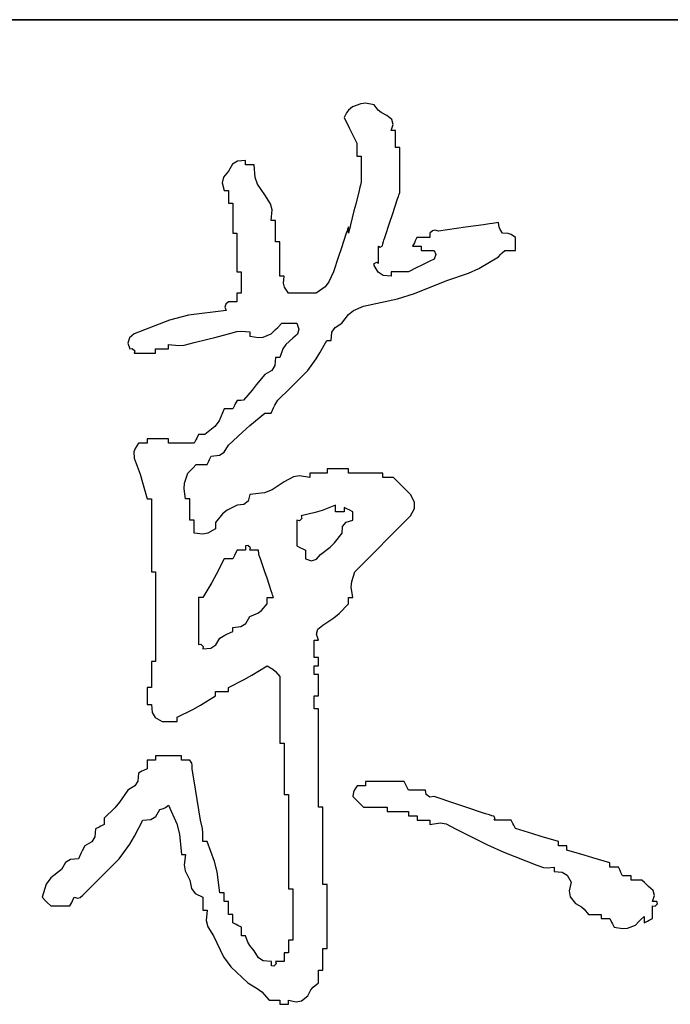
# Model space of a CAD drawing. Header units: millimetres. Extents: x 500457 to 783861, y -293374 to -162131.
# Tile 52 of 116: x 654174 to 654753, y -241667 to -240791. Entities that reach past the tile are written whole.
import ezdxf

# ---------------------------------------------------------------- set-up
doc = ezdxf.new("R2010")
doc.units = ezdxf.units.MM
doc.header["$LTSCALE"] = 1000
doc.layers.add('WALL', color=255, linetype='Continuous')
doc.layers.add('图框', color=4, linetype='Continuous', lineweight=35)

# ---------------------------------------------------------------- blocks, each defined once
blk = doc.blocks.new('dianziqianminggry')
for p, q in [((0.105865, 0.082257), (0.105653, 0.082088)), ((0.106262, 0.08241), (0.105865, 0.082257)), ((0.106504, 0.082435), (0.106262, 0.08241)), ((0.106924, 0.082363), (0.106504, 0.082435)), ((0.107128, 0.082103), (0.106924, 0.082363)), ((0.10556, 0.081972), (0.105441, 0.081728)), ((0.105653, 0.082088), (0.10556, 0.081972)), ((0.107266, 0.081988), (0.107128, 0.082103)), ((0.107559, 0.081834), (0.107266, 0.081988)), ((0.107794, 0.081634), (0.107559, 0.081834)), ((0.105441, 0.081728), (0.105696, 0.08122)), ((0.10777, 0.081093), (0.107865, 0.081386)), ((0.107865, 0.081386), (0.107794, 0.081634)), ((0.105696, 0.08122), (0.105823, 0.080965)), ((0.105823, 0.080965), (0.106077, 0.080457)), ((0.107855, 0.081093), (0.10777, 0.081093)), ((0.107898, 0.081093), (0.107855, 0.081093)), ((0.107982, 0.081093), (0.107898, 0.081093)), ((0.107982, 0.080754), (0.107982, 0.081093)), ((0.106077, 0.080457), (0.106077, 0.080203)), ((0.107982, 0.080584), (0.107982, 0.080754)), ((0.107982, 0.080246), (0.107982, 0.080584)), ((0.106077, 0.080203), (0.106077, 0.080076)), ((0.106077, 0.080076), (0.106077, 0.079822)), ((0.106077, 0.079822), (0.106161, 0.079822)), ((0.106161, 0.079822), (0.106204, 0.079822)), ((0.106204, 0.079822), (0.106288, 0.079822)), ((0.106288, 0.079822), (0.106288, 0.079314)), ((0.108067, 0.080246), (0.107982, 0.080246)), ((0.108109, 0.080246), (0.108067, 0.080246)), ((0.108194, 0.080246), (0.108109, 0.080246)), ((0.108194, 0.079356), (0.108194, 0.080246)), ((0.099931, 0.079423), (0.099725, 0.079081)), ((0.100174, 0.079574), (0.099931, 0.079423)), ((0.100572, 0.07961), (0.100174, 0.079574)), ((0.100572, 0.079526), (0.100572, 0.07961)), ((0.100572, 0.079483), (0.100572, 0.079526)), ((0.100572, 0.079399), (0.100572, 0.079483)), ((0.100741, 0.079399), (0.100572, 0.079399)), ((0.100826, 0.079399), (0.100741, 0.079399)), ((0.100995, 0.079399), (0.100826, 0.079399)), ((0.101041, 0.078771), (0.100995, 0.079399)), ((0.108194, 0.078912), (0.108194, 0.079356)), ((0.099725, 0.079081), (0.099478, 0.078778)), ((0.106288, 0.079314), (0.106288, 0.07906)), ((0.106288, 0.07906), (0.106288, 0.078552)), ((0.108194, 0.078022), (0.108194, 0.078912)), ((0.099478, 0.078778), (0.099418, 0.078507)), ((0.099418, 0.078507), (0.099513, 0.078128)), ((0.101162, 0.078431), (0.101041, 0.078771)), ((0.101524, 0.077917), (0.101162, 0.078431)), ((0.106246, 0.078382), (0.106225, 0.078298)), ((0.106288, 0.078552), (0.106246, 0.078382)), ((0.099513, 0.078128), (0.099598, 0.078128)), ((0.099598, 0.078128), (0.09964, 0.078128)), ((0.09964, 0.078128), (0.099725, 0.078128)), ((0.099725, 0.078128), (0.099725, 0.077874)), ((0.099725, 0.077874), (0.099725, 0.077747)), ((0.101804, 0.077474), (0.101524, 0.077917)), ((0.106183, 0.078128), (0.106013, 0.077451)), ((0.106225, 0.078298), (0.106183, 0.078128)), ((0.10813, 0.077832), (0.108152, 0.077895)), ((0.108152, 0.077895), (0.108194, 0.078022)), ((0.099725, 0.077747), (0.099725, 0.077493)), ((0.099725, 0.077493), (0.099809, 0.077493)), ((0.099809, 0.077493), (0.099852, 0.077493)), ((0.099852, 0.077493), (0.099936, 0.077493)), ((0.099936, 0.077493), (0.099936, 0.0769)), ((0.10188, 0.077169), (0.101804, 0.077474)), ((0.106013, 0.077451), (0.105928, 0.077112)), ((0.107834, 0.076943), (0.108088, 0.077705)), ((0.108088, 0.077705), (0.10813, 0.077832)), ((0.099936, 0.0769), (0.099936, 0.076604)), ((0.101842, 0.076646), (0.10188, 0.077169)), ((0.105928, 0.077112), (0.105759, 0.076434)), ((0.107707, 0.076562), (0.107834, 0.076943)), ((0.099936, 0.076604), (0.099936, 0.076011)), ((0.101927, 0.076646), (0.101842, 0.076646)), ((0.101969, 0.076646), (0.101927, 0.076646)), ((0.102054, 0.076646), (0.101969, 0.076646)), ((0.102054, 0.076223), (0.102054, 0.076646)), ((0.105759, 0.076434), (0.105717, 0.076265)), ((0.107453, 0.075799), (0.107707, 0.076562)), ((0.112323, 0.076434), (0.111433, 0.076307)), ((0.112619, 0.076477), (0.112323, 0.076434)), ((0.112767, 0.076498), (0.112619, 0.076477)), ((0.113064, 0.07654), (0.112767, 0.076498)), ((0.113103, 0.076316), (0.113064, 0.07654)), ((0.099936, 0.076011), (0.100021, 0.076011)), ((0.100021, 0.076011), (0.100064, 0.076011)), ((0.100064, 0.076011), (0.100148, 0.076011)), ((0.100148, 0.076011), (0.100148, 0.075249)), ((0.102054, 0.076011), (0.102054, 0.076223)), ((0.102054, 0.075588), (0.102054, 0.076011)), ((0.105547, 0.076011), (0.105293, 0.075249)), ((0.10559, 0.076138), (0.105547, 0.076011)), ((0.105611, 0.076202), (0.10559, 0.076138)), ((0.105653, 0.076329), (0.105611, 0.076202)), ((0.105653, 0.076202), (0.105653, 0.076329)), ((0.105653, 0.076138), (0.105653, 0.076202)), ((0.105696, 0.07618), (0.105653, 0.076011)), ((0.105653, 0.076011), (0.105653, 0.076138)), ((0.105717, 0.076265), (0.105696, 0.07618)), ((0.109807, 0.076126), (0.109676, 0.076011)), ((0.109676, 0.076011), (0.109676, 0.075926)), ((0.109676, 0.075926), (0.109676, 0.075884)), ((0.10993, 0.076157), (0.109807, 0.076126)), ((0.1101, 0.076117), (0.10993, 0.076157)), ((0.110989, 0.076244), (0.1101, 0.076117)), ((0.111433, 0.076307), (0.110989, 0.076244)), ((0.113149, 0.076201), (0.113103, 0.076316)), ((0.113275, 0.076011), (0.113149, 0.076201)), ((0.113543, 0.076003), (0.113275, 0.076011)), ((0.113691, 0.075953), (0.113543, 0.076003)), ((0.113911, 0.075799), (0.113691, 0.075953)), ((0.102138, 0.075588), (0.102054, 0.075588)), ((0.102181, 0.075588), (0.102138, 0.075588)), ((0.102266, 0.075588), (0.102181, 0.075588)), ((0.102266, 0.07491), (0.102266, 0.075588)), ((0.107337, 0.075388), (0.107347, 0.075482)), ((0.107347, 0.075482), (0.107389, 0.075609)), ((0.107389, 0.075609), (0.107411, 0.075672)), ((0.107411, 0.075672), (0.107453, 0.075799)), ((0.108914, 0.075545), (0.108829, 0.075376)), ((0.108956, 0.07563), (0.108914, 0.075545)), ((0.109041, 0.075799), (0.108956, 0.07563)), ((0.109295, 0.075799), (0.109041, 0.075799)), ((0.109422, 0.075799), (0.109295, 0.075799)), ((0.109676, 0.075799), (0.109422, 0.075799)), ((0.109676, 0.075884), (0.109676, 0.075799)), ((0.113911, 0.075545), (0.113911, 0.075799)), ((0.113911, 0.075418), (0.113911, 0.075545)), ((0.100148, 0.075249), (0.100148, 0.074868)), ((0.105293, 0.075249), (0.105166, 0.074868)), ((0.107135, 0.075037), (0.107135, 0.075376)), ((0.107135, 0.075376), (0.107217, 0.075327)), ((0.107135, 0.074868), (0.107135, 0.075037)), ((0.107217, 0.075327), (0.107337, 0.075388)), ((0.108829, 0.075376), (0.108999, 0.075376)), ((0.108999, 0.075376), (0.109083, 0.075376)), ((0.109083, 0.075376), (0.109253, 0.075376)), ((0.109253, 0.075376), (0.109253, 0.075291)), ((0.109253, 0.075291), (0.109253, 0.075249)), ((0.109253, 0.075249), (0.109253, 0.075164)), ((0.109253, 0.075164), (0.109507, 0.075164)), ((0.109507, 0.075164), (0.109634, 0.075164)), ((0.109634, 0.075164), (0.109888, 0.075164)), ((0.109976, 0.074954), (0.109885, 0.074727)), ((0.109888, 0.075164), (0.109976, 0.074954)), ((0.113064, 0.074846), (0.113191, 0.074974)), ((0.113191, 0.074974), (0.113254, 0.075037)), ((0.113254, 0.075037), (0.113381, 0.075164)), ((0.113381, 0.075164), (0.113593, 0.075164)), ((0.113593, 0.075164), (0.113699, 0.075164)), ((0.113699, 0.075164), (0.113911, 0.075164)), ((0.113911, 0.075164), (0.113911, 0.075418)), ((0.100148, 0.074868), (0.100148, 0.074105)), ((0.102266, 0.074571), (0.102266, 0.07491)), ((0.102266, 0.073894), (0.102266, 0.074571)), ((0.105166, 0.074868), (0.104912, 0.074105)), ((0.106924, 0.074423), (0.106934, 0.074517)), ((0.106934, 0.074517), (0.107054, 0.074577)), ((0.107054, 0.074577), (0.107135, 0.074529)), ((0.107135, 0.074529), (0.107135, 0.074868)), ((0.109676, 0.074635), (0.109253, 0.074423)), ((0.109885, 0.074727), (0.109676, 0.074635)), ((0.112102, 0.074277), (0.113064, 0.074846)), ((0.100148, 0.074105), (0.100233, 0.074105)), ((0.100233, 0.074105), (0.100275, 0.074105)), ((0.100275, 0.074105), (0.10036, 0.074105)), ((0.10036, 0.074105), (0.10036, 0.073682)), ((0.104912, 0.074105), (0.104691, 0.07361)), ((0.10713, 0.074081), (0.106924, 0.074423)), ((0.107373, 0.07393), (0.10713, 0.074081)), ((0.108109, 0.074105), (0.10777, 0.074105)), ((0.10777, 0.074105), (0.10777, 0.074021)), ((0.10777, 0.074021), (0.10777, 0.073978)), ((0.10777, 0.073978), (0.10777, 0.073894)), ((0.108279, 0.074105), (0.108109, 0.074105)), ((0.108617, 0.074105), (0.108279, 0.074105)), ((0.109041, 0.074317), (0.108617, 0.074105)), ((0.109253, 0.074423), (0.109041, 0.074317)), ((0.110523, 0.073682), (0.111582, 0.074039)), ((0.111582, 0.074039), (0.112102, 0.074277)), ((0.10036, 0.073682), (0.10036, 0.07347)), ((0.10235, 0.073894), (0.102266, 0.073894)), ((0.102393, 0.073894), (0.10235, 0.073894)), ((0.102477, 0.073894), (0.102393, 0.073894)), ((0.102452, 0.073545), (0.102477, 0.073894)), ((0.102503, 0.073342), (0.102452, 0.073545)), ((0.104691, 0.07361), (0.1045, 0.073371)), ((0.10777, 0.073894), (0.107373, 0.07393)), ((0.108924, 0.073026), (0.110523, 0.073682)), ((0.100233, 0.073047), (0.100148, 0.073047)), ((0.100148, 0.073047), (0.100148, 0.072877)), ((0.100275, 0.073047), (0.100233, 0.073047)), ((0.10036, 0.073047), (0.100275, 0.073047)), ((0.10036, 0.07347), (0.10036, 0.073047)), ((0.102689, 0.073047), (0.102503, 0.073342)), ((0.103239, 0.073047), (0.102689, 0.073047)), ((0.103515, 0.073047), (0.103239, 0.073047)), ((0.104065, 0.073047), (0.103515, 0.073047)), ((0.1045, 0.073371), (0.104065, 0.073047)), ((0.108085, 0.072768), (0.108924, 0.073026)), ((0.099725, 0.072623), (0.09959, 0.072512)), ((0.099894, 0.072623), (0.099725, 0.072623)), ((0.099979, 0.072623), (0.099894, 0.072623)), ((0.100148, 0.072623), (0.099979, 0.072623)), ((0.100148, 0.072877), (0.100148, 0.072793)), ((0.100148, 0.072793), (0.100148, 0.072623)), ((0.106394, 0.072412), (0.108085, 0.072768)), ((0.099619, 0.0722), (0.097755, 0.07196)), ((0.09959, 0.072512), (0.099552, 0.072361)), ((0.099552, 0.072361), (0.099619, 0.0722)), ((0.10566, 0.071999), (0.105899, 0.072191)), ((0.105899, 0.072191), (0.106394, 0.072412)), ((0.096817, 0.07172), (0.095067, 0.071035)), ((0.097755, 0.07196), (0.096817, 0.07172)), ((0.10216, 0.071353), (0.102371, 0.071565)), ((0.102371, 0.071565), (0.102668, 0.071565)), ((0.102668, 0.071565), (0.102816, 0.071565)), ((0.102816, 0.071565), (0.103112, 0.071565)), ((0.103112, 0.071565), (0.103207, 0.071271)), ((0.104994, 0.071358), (0.105336, 0.071565)), ((0.105336, 0.071565), (0.10566, 0.071999)), ((0.099725, 0.071035), (0.100134, 0.071153)), ((0.100134, 0.071153), (0.100359, 0.071175)), ((0.100359, 0.071175), (0.100783, 0.071141)), ((0.100783, 0.071141), (0.100783, 0.071057)), ((0.100783, 0.071057), (0.100783, 0.071014)), ((0.101842, 0.071035), (0.102054, 0.071247)), ((0.102054, 0.071247), (0.10216, 0.071353)), ((0.103207, 0.071271), (0.103136, 0.071023)), ((0.104806, 0.070718), (0.104842, 0.071116)), ((0.104842, 0.071116), (0.104994, 0.071358)), ((0.094832, 0.070836), (0.094761, 0.070588)), ((0.094761, 0.070588), (0.094855, 0.070294)), ((0.095067, 0.071035), (0.094832, 0.070836)), ((0.097537, 0.070487), (0.098031, 0.070612)), ((0.098031, 0.070612), (0.098708, 0.070781)), ((0.098708, 0.070781), (0.099047, 0.070866)), ((0.099047, 0.070866), (0.099725, 0.071035)), ((0.100783, 0.071014), (0.100783, 0.070929)), ((0.100783, 0.070929), (0.101203, 0.070858)), ((0.101203, 0.070858), (0.101445, 0.070882)), ((0.101445, 0.070882), (0.101842, 0.071035)), ((0.102901, 0.070824), (0.102563, 0.070515)), ((0.103136, 0.071023), (0.102901, 0.070824)), ((0.104249, 0.070104), (0.104595, 0.070718)), ((0.104595, 0.070718), (0.104679, 0.070718)), ((0.104679, 0.070718), (0.104722, 0.070718)), ((0.104722, 0.070718), (0.104806, 0.070718)), ((0.094855, 0.070294), (0.094972, 0.07032)), ((0.094972, 0.07032), (0.095092, 0.0702)), ((0.095092, 0.0702), (0.095067, 0.070083)), ((0.095067, 0.070083), (0.09549, 0.070083)), ((0.09549, 0.070083), (0.095702, 0.070083)), ((0.095702, 0.070083), (0.096125, 0.070083)), ((0.096125, 0.07021), (0.096125, 0.070294)), ((0.096125, 0.070294), (0.096379, 0.070294)), ((0.096125, 0.070167), (0.096125, 0.07021)), ((0.096125, 0.070083), (0.096125, 0.070167)), ((0.096379, 0.070294), (0.096506, 0.070294)), ((0.096506, 0.070294), (0.096761, 0.070294)), ((0.096761, 0.070421), (0.096761, 0.070506)), ((0.096761, 0.070506), (0.097269, 0.070464)), ((0.096761, 0.070379), (0.096761, 0.070421)), ((0.096761, 0.070294), (0.096761, 0.070379)), ((0.097269, 0.070464), (0.097537, 0.070487)), ((0.102421, 0.070302), (0.102266, 0.069871)), ((0.102563, 0.070515), (0.102421, 0.070302)), ((0.104057, 0.069805), (0.104249, 0.070104)), ((0.102054, 0.069871), (0.102018, 0.069473)), ((0.102138, 0.069871), (0.102054, 0.069871)), ((0.102181, 0.069871), (0.102138, 0.069871)), ((0.102266, 0.069871), (0.102181, 0.069871)), ((0.103642, 0.069236), (0.104057, 0.069805)), ((0.101866, 0.069231), (0.101524, 0.069024)), ((0.102018, 0.069473), (0.101866, 0.069231)), ((0.103049, 0.068643), (0.103642, 0.069236)), ((0.101524, 0.069024), (0.101101, 0.068516)), ((0.102752, 0.068346), (0.103049, 0.068643)), ((0.100889, 0.068262), (0.100466, 0.067754)), ((0.101101, 0.068516), (0.100889, 0.068262)), ((0.10216, 0.067754), (0.102752, 0.068346)), ((0.100148, 0.067754), (0.100064, 0.067584)), ((0.100275, 0.067754), (0.100148, 0.067754)), ((0.100339, 0.067754), (0.100275, 0.067754)), ((0.100466, 0.067754), (0.100339, 0.067754)), ((0.102018, 0.067507), (0.10216, 0.067754)), ((0.099513, 0.06733), (0.099265, 0.066745)), ((0.099682, 0.06733), (0.099513, 0.06733)), ((0.099767, 0.06733), (0.099682, 0.06733)), ((0.099936, 0.06733), (0.099767, 0.06733)), ((0.100021, 0.067499), (0.099936, 0.06733)), ((0.100064, 0.067584), (0.100021, 0.067499)), ((0.101842, 0.067118), (0.101954, 0.067379)), ((0.101954, 0.067379), (0.102018, 0.067507)), ((0.099265, 0.066745), (0.099052, 0.066462)), ((0.100785, 0.066506), (0.101524, 0.067118)), ((0.101524, 0.067118), (0.101651, 0.067118)), ((0.101651, 0.067118), (0.101715, 0.067118)), ((0.101715, 0.067118), (0.101842, 0.067118)), ((0.099052, 0.066462), (0.09856, 0.06606)), ((0.100424, 0.066188), (0.100785, 0.066506)), ((0.096125, 0.065848), (0.095702, 0.065848)), ((0.095702, 0.065848), (0.095702, 0.065763)), ((0.095702, 0.065763), (0.095702, 0.065721)), ((0.095702, 0.065721), (0.095702, 0.065636)), ((0.096337, 0.065848), (0.096125, 0.065848)), ((0.096761, 0.065848), (0.096337, 0.065848)), ((0.096761, 0.065763), (0.096761, 0.065848)), ((0.096761, 0.065721), (0.096761, 0.065763)), ((0.096761, 0.065636), (0.096761, 0.065721)), ((0.098116, 0.065806), (0.098031, 0.065636)), ((0.098158, 0.06589), (0.098116, 0.065806)), ((0.098243, 0.06606), (0.098158, 0.06589)), ((0.09837, 0.06606), (0.098243, 0.06606)), ((0.098433, 0.06606), (0.09837, 0.06606)), ((0.09856, 0.06606), (0.098433, 0.06606)), ((0.099725, 0.06553), (0.100424, 0.066188)), ((0.095107, 0.06538), (0.095056, 0.065203)), ((0.095278, 0.065636), (0.095107, 0.06538)), ((0.095448, 0.065636), (0.095278, 0.065636)), ((0.095533, 0.065636), (0.095448, 0.065636)), ((0.095702, 0.065636), (0.095533, 0.065636)), ((0.097269, 0.065636), (0.096761, 0.065636)), ((0.097523, 0.065636), (0.097269, 0.065636)), ((0.098031, 0.065636), (0.097523, 0.065636)), ((0.099518, 0.065188), (0.099725, 0.06553)), ((0.095056, 0.065203), (0.095067, 0.064895)), ((0.095067, 0.064895), (0.095357, 0.064103)), ((0.098666, 0.064578), (0.098751, 0.064747)), ((0.098751, 0.064747), (0.098793, 0.064832)), ((0.098793, 0.064832), (0.098878, 0.065001)), ((0.098878, 0.065001), (0.099276, 0.065037)), ((0.099276, 0.065037), (0.099518, 0.065188)), ((0.097713, 0.064154), (0.097883, 0.064324)), ((0.097883, 0.064324), (0.097967, 0.064408)), ((0.097967, 0.064408), (0.098137, 0.064578)), ((0.098137, 0.064578), (0.098349, 0.064578)), ((0.098349, 0.064578), (0.098454, 0.064578)), ((0.098454, 0.064578), (0.098666, 0.064578)), ((0.105018, 0.064366), (0.104595, 0.064366)), ((0.104595, 0.064366), (0.104595, 0.064281)), ((0.104595, 0.064281), (0.104595, 0.064239)), ((0.10523, 0.064366), (0.105018, 0.064366)), ((0.105653, 0.064366), (0.10523, 0.064366)), ((0.105653, 0.064281), (0.105653, 0.064366)), ((0.105653, 0.064239), (0.105653, 0.064281)), ((0.095357, 0.064103), (0.095484, 0.063699)), ((0.097558, 0.063668), (0.097713, 0.064154)), ((0.102936, 0.063965), (0.102477, 0.063731)), ((0.103238, 0.064016), (0.102936, 0.063965)), ((0.103748, 0.063942), (0.103238, 0.064016)), ((0.104086, 0.064154), (0.103748, 0.064154)), ((0.103748, 0.064154), (0.103748, 0.064069)), ((0.103748, 0.064069), (0.103748, 0.064027)), ((0.103748, 0.064027), (0.103748, 0.063942)), ((0.104256, 0.064154), (0.104086, 0.064154)), ((0.104595, 0.064154), (0.104256, 0.064154)), ((0.104595, 0.064239), (0.104595, 0.064154)), ((0.105653, 0.064154), (0.105653, 0.064239)), ((0.106331, 0.064154), (0.105653, 0.064154)), ((0.106669, 0.064154), (0.106331, 0.064154)), ((0.107347, 0.064154), (0.106669, 0.064154)), ((0.107347, 0.064069), (0.107347, 0.064154)), ((0.107347, 0.064027), (0.107347, 0.064069)), ((0.107347, 0.063942), (0.107347, 0.064027)), ((0.107559, 0.063942), (0.107347, 0.063942)), ((0.107665, 0.063942), (0.107559, 0.063942)), ((0.107876, 0.063942), (0.107665, 0.063942)), ((0.108215, 0.063604), (0.107876, 0.063942)), ((0.095484, 0.063699), (0.095702, 0.062884)), ((0.097535, 0.063388), (0.097558, 0.063668)), ((0.097607, 0.062884), (0.097535, 0.063388)), ((0.10188, 0.063322), (0.101502, 0.06318)), ((0.102477, 0.063731), (0.10188, 0.063322)), ((0.108385, 0.063434), (0.108215, 0.063604)), ((0.108723, 0.063095), (0.108385, 0.063434)), ((0.095702, 0.062884), (0.095787, 0.062884)), ((0.095787, 0.062884), (0.095829, 0.062884)), ((0.095829, 0.062884), (0.095914, 0.062884)), ((0.095914, 0.062884), (0.095914, 0.061444)), ((0.097692, 0.062884), (0.097607, 0.062884)), ((0.097734, 0.062884), (0.097692, 0.062884)), ((0.097819, 0.062884), (0.097734, 0.062884)), ((0.097819, 0.06246), (0.097819, 0.062884)), ((0.100783, 0.063095), (0.100692, 0.062778)), ((0.101502, 0.06318), (0.100783, 0.063095)), ((0.108917, 0.062719), (0.108723, 0.063095)), ((0.097819, 0.062249), (0.097819, 0.06246)), ((0.09966, 0.06233), (0.099428, 0.062143)), ((0.100148, 0.062566), (0.09966, 0.06233)), ((0.100477, 0.062599), (0.100148, 0.062566)), ((0.100692, 0.062778), (0.100477, 0.062599)), ((0.104354, 0.062316), (0.104013, 0.062209)), ((0.105018, 0.062566), (0.104354, 0.062316)), ((0.105018, 0.062439), (0.105018, 0.062566)), ((0.105018, 0.062376), (0.105018, 0.062439)), ((0.105018, 0.062249), (0.105018, 0.062376)), ((0.105611, 0.062376), (0.105441, 0.06246)), ((0.105441, 0.06246), (0.105441, 0.062376)), ((0.105441, 0.062376), (0.105441, 0.062333)), ((0.105441, 0.062333), (0.105441, 0.062249)), ((0.105696, 0.062333), (0.105611, 0.062376)), ((0.105865, 0.062249), (0.105696, 0.062333)), ((0.108723, 0.062037), (0.108917, 0.062414)), ((0.108917, 0.062414), (0.108917, 0.062719)), ((0.097819, 0.061825), (0.097819, 0.062249)), ((0.097904, 0.061825), (0.097819, 0.061825)), ((0.097946, 0.061825), (0.097904, 0.061825)), ((0.098031, 0.061825), (0.097946, 0.061825)), ((0.098031, 0.061571), (0.098031, 0.061825)), ((0.099428, 0.062143), (0.09909, 0.061719)), ((0.103229, 0.0618), (0.103112, 0.061825)), ((0.103112, 0.061825), (0.103112, 0.061317)), ((0.10335, 0.06192), (0.103229, 0.0618)), ((0.104013, 0.062209), (0.103324, 0.062037)), ((0.103324, 0.062037), (0.10335, 0.06192)), ((0.105187, 0.062249), (0.105018, 0.062249)), ((0.105272, 0.062249), (0.105187, 0.062249)), ((0.105441, 0.062249), (0.105272, 0.062249)), ((0.105547, 0.061734), (0.105865, 0.061825)), ((0.105865, 0.062079), (0.105865, 0.062249)), ((0.105865, 0.061994), (0.105865, 0.062079)), ((0.105865, 0.061825), (0.105865, 0.061994)), ((0.107622, 0.060936), (0.108723, 0.062037)), ((0.095914, 0.061444), (0.095914, 0.060724)), ((0.098031, 0.061444), (0.098031, 0.061571)), ((0.098031, 0.06119), (0.098031, 0.061444)), ((0.09909, 0.061402), (0.098713, 0.06119)), ((0.09909, 0.061719), (0.09909, 0.061592)), ((0.09909, 0.061592), (0.09909, 0.061529)), ((0.09909, 0.061529), (0.09909, 0.061402)), ((0.105336, 0.06119), (0.105368, 0.061519)), ((0.105368, 0.061519), (0.105547, 0.061734)), ((0.09846, 0.061139), (0.098031, 0.06119)), ((0.098713, 0.06119), (0.09846, 0.061139)), ((0.103112, 0.061317), (0.103112, 0.061063)), ((0.103112, 0.061063), (0.103112, 0.060555)), ((0.104972, 0.060714), (0.105336, 0.06119)), ((0.107072, 0.060385), (0.107622, 0.060936)), ((0.095914, 0.060724), (0.095914, 0.059284)), ((0.100689, 0.06058), (0.100572, 0.060555)), ((0.100572, 0.060555), (0.100572, 0.06047)), ((0.100572, 0.06047), (0.100572, 0.060428)), ((0.100572, 0.060428), (0.100572, 0.060343)), ((0.100809, 0.06046), (0.100689, 0.06058)), ((0.100783, 0.060343), (0.100809, 0.06046)), ((0.103112, 0.060555), (0.103282, 0.06047)), ((0.103282, 0.06047), (0.103367, 0.060428)), ((0.103367, 0.060428), (0.103536, 0.060343)), ((0.104277, 0.060131), (0.104753, 0.060495)), ((0.104753, 0.060495), (0.104972, 0.060714)), ((0.105971, 0.059284), (0.107072, 0.060385)), ((0.099513, 0.05992), (0.099123, 0.05914)), ((0.099682, 0.05992), (0.099513, 0.05992)), ((0.099767, 0.05992), (0.099682, 0.05992)), ((0.099936, 0.05992), (0.099767, 0.05992)), ((0.100021, 0.060089), (0.099936, 0.05992)), ((0.100064, 0.060174), (0.100021, 0.060089)), ((0.100148, 0.060343), (0.100064, 0.060174)), ((0.100318, 0.060343), (0.100148, 0.060343)), ((0.100402, 0.060343), (0.100318, 0.060343)), ((0.100572, 0.060343), (0.100402, 0.060343)), ((0.100953, 0.060343), (0.100783, 0.060343)), ((0.101037, 0.060343), (0.100953, 0.060343)), ((0.101207, 0.060343), (0.101037, 0.060343)), ((0.101218, 0.060169), (0.101207, 0.060343)), ((0.101241, 0.060079), (0.101218, 0.060169)), ((0.101313, 0.05992), (0.101241, 0.060079)), ((0.101524, 0.059284), (0.101313, 0.05992)), ((0.103536, 0.060343), (0.103536, 0.060174)), ((0.103536, 0.060174), (0.103536, 0.060089)), ((0.103536, 0.060089), (0.103536, 0.05992)), ((0.103536, 0.05992), (0.103829, 0.059825)), ((0.103829, 0.059825), (0.104077, 0.059896)), ((0.104077, 0.059896), (0.104277, 0.060131)), ((0.095914, 0.059284), (0.095998, 0.059284)), ((0.095998, 0.059284), (0.096041, 0.059284)), ((0.096041, 0.059284), (0.096125, 0.059284)), ((0.096125, 0.059284), (0.096125, 0.057506)), ((0.099123, 0.05914), (0.09891, 0.058757)), ((0.10163, 0.058967), (0.101524, 0.059284)), ((0.101842, 0.058332), (0.10163, 0.058967)), ((0.105816, 0.058799), (0.105971, 0.059284)), ((0.09891, 0.058757), (0.098454, 0.058014)), ((0.105792, 0.058519), (0.105816, 0.058799)), ((0.105865, 0.058014), (0.105792, 0.058519)), ((0.098327, 0.058014), (0.098243, 0.058014)), ((0.098243, 0.058014), (0.098243, 0.057082)), ((0.09837, 0.058014), (0.098327, 0.058014)), ((0.098454, 0.058014), (0.09837, 0.058014)), ((0.10163, 0.057887), (0.10163, 0.058014)), ((0.10163, 0.058014), (0.101757, 0.058014)), ((0.101757, 0.058014), (0.101821, 0.058014)), ((0.101821, 0.058014), (0.101948, 0.058014)), ((0.101884, 0.058205), (0.101842, 0.058332)), ((0.101906, 0.058141), (0.101884, 0.058205)), ((0.101948, 0.058014), (0.101906, 0.058141)), ((0.105653, 0.057887), (0.105653, 0.058014)), ((0.105653, 0.058014), (0.105738, 0.058014)), ((0.105738, 0.058014), (0.10578, 0.058014)), ((0.10578, 0.058014), (0.105865, 0.058014)), ((0.096125, 0.057506), (0.096125, 0.056617)), ((0.101362, 0.057369), (0.10163, 0.057696)), ((0.10163, 0.057823), (0.10163, 0.057887)), ((0.10163, 0.057696), (0.10163, 0.057823)), ((0.105191, 0.057223), (0.105653, 0.057696)), ((0.105653, 0.057823), (0.105653, 0.057887)), ((0.105653, 0.057696), (0.105653, 0.057823)), ((0.098243, 0.057082), (0.098243, 0.056617)), ((0.100577, 0.056719), (0.100783, 0.057061)), ((0.100783, 0.057061), (0.101173, 0.057227)), ((0.101173, 0.057227), (0.101362, 0.057369)), ((0.104383, 0.056638), (0.104932, 0.057007)), ((0.104932, 0.057007), (0.105191, 0.057223)), ((0.096125, 0.056617), (0.096125, 0.054838)), ((0.098243, 0.056617), (0.098243, 0.055685)), ((0.099936, 0.056532), (0.100334, 0.056568)), ((0.099936, 0.056447), (0.099936, 0.056532)), ((0.100334, 0.056568), (0.100577, 0.056719)), ((0.104148, 0.056438), (0.104383, 0.056638)), ((0.099095, 0.055661), (0.099301, 0.056003)), ((0.099301, 0.056003), (0.099547, 0.056144)), ((0.099547, 0.056144), (0.099675, 0.056208)), ((0.099675, 0.056208), (0.099936, 0.05632)), ((0.099936, 0.056405), (0.099936, 0.056447)), ((0.099936, 0.05632), (0.099936, 0.056405)), ((0.104077, 0.05619), (0.104148, 0.056438)), ((0.104171, 0.055897), (0.104077, 0.05619)), ((0.098243, 0.055685), (0.09836, 0.05571)), ((0.09836, 0.05571), (0.09848, 0.05559)), ((0.09848, 0.05559), (0.098454, 0.055473)), ((0.098454, 0.055473), (0.098852, 0.055509)), ((0.098852, 0.055509), (0.099095, 0.055661)), ((0.103959, 0.055558), (0.103959, 0.055897)), ((0.103959, 0.055897), (0.104044, 0.055897)), ((0.103959, 0.055389), (0.103959, 0.055558)), ((0.104044, 0.055897), (0.104086, 0.055897)), ((0.104086, 0.055897), (0.104171, 0.055897)), ((0.103959, 0.05505), (0.103959, 0.055389)), ((0.104044, 0.05505), (0.103959, 0.05505)), ((0.104086, 0.05505), (0.104044, 0.05505)), ((0.104171, 0.05505), (0.104086, 0.05505)), ((0.104171, 0.05488), (0.104171, 0.05505)), ((0.095998, 0.054838), (0.095914, 0.054838)), ((0.095914, 0.054838), (0.095914, 0.05433)), ((0.096041, 0.054838), (0.095998, 0.054838)), ((0.096125, 0.054838), (0.096041, 0.054838)), ((0.100887, 0.05417), (0.10163, 0.054626)), ((0.10163, 0.054626), (0.101921, 0.054468)), ((0.103959, 0.054457), (0.103959, 0.054626)), ((0.103959, 0.054626), (0.104044, 0.054626)), ((0.104044, 0.054626), (0.104086, 0.054626)), ((0.104086, 0.054626), (0.104171, 0.054626)), ((0.104171, 0.054796), (0.104171, 0.05488)), ((0.104171, 0.054626), (0.104171, 0.054796)), ((0.095914, 0.05433), (0.095914, 0.054076)), ((0.095914, 0.054076), (0.095914, 0.053568)), ((0.100505, 0.053958), (0.100887, 0.05417)), ((0.101921, 0.054468), (0.102057, 0.054354)), ((0.102057, 0.054354), (0.102266, 0.054097)), ((0.102266, 0.054097), (0.102266, 0.052784)), ((0.103959, 0.054372), (0.103959, 0.054457)), ((0.103959, 0.054203), (0.103959, 0.054372)), ((0.104044, 0.054203), (0.103959, 0.054203)), ((0.104086, 0.054203), (0.104044, 0.054203)), ((0.104171, 0.054203), (0.104086, 0.054203)), ((0.104171, 0.053779), (0.104171, 0.054203)), ((0.095787, 0.053568), (0.095702, 0.053568)), ((0.095702, 0.053568), (0.095702, 0.053229)), ((0.095829, 0.053568), (0.095787, 0.053568)), ((0.095914, 0.053568), (0.095829, 0.053568)), ((0.099725, 0.053568), (0.100505, 0.053958)), ((0.099725, 0.053483), (0.099725, 0.053568)), ((0.104171, 0.053568), (0.104171, 0.053779)), ((0.104171, 0.053144), (0.104171, 0.053568)), ((0.095702, 0.053229), (0.095702, 0.053059)), ((0.095702, 0.053059), (0.095702, 0.052721)), ((0.098346, 0.052688), (0.09909, 0.053144)), ((0.09909, 0.053271), (0.09909, 0.053356)), ((0.09909, 0.053356), (0.099344, 0.053356)), ((0.09909, 0.053229), (0.09909, 0.053271)), ((0.09909, 0.053144), (0.09909, 0.053229)), ((0.099344, 0.053356), (0.099471, 0.053356)), ((0.099471, 0.053356), (0.099725, 0.053356)), ((0.099725, 0.053441), (0.099725, 0.053483)), ((0.099725, 0.053356), (0.099725, 0.053441)), ((0.103959, 0.05289), (0.103959, 0.053144)), ((0.103959, 0.053144), (0.104044, 0.053144)), ((0.104044, 0.053144), (0.104086, 0.053144)), ((0.104086, 0.053144), (0.104171, 0.053144)), ((0.095702, 0.052721), (0.095787, 0.052721)), ((0.095787, 0.052721), (0.095829, 0.052721)), ((0.095829, 0.052721), (0.095914, 0.052721)), ((0.095914, 0.052721), (0.09595, 0.052323)), ((0.097964, 0.052476), (0.098346, 0.052688)), ((0.102266, 0.052784), (0.102266, 0.052128)), ((0.103959, 0.052763), (0.103959, 0.05289)), ((0.103959, 0.052509), (0.103959, 0.052763)), ((0.09595, 0.052323), (0.096101, 0.05208)), ((0.096101, 0.05208), (0.096443, 0.051874)), ((0.097184, 0.052086), (0.097964, 0.052476)), ((0.097184, 0.052001), (0.097184, 0.052086)), ((0.102266, 0.052128), (0.102266, 0.050815)), ((0.104044, 0.052509), (0.103959, 0.052509)), ((0.104086, 0.052509), (0.104044, 0.052509)), ((0.104171, 0.052509), (0.104086, 0.052509)), ((0.104171, 0.050561), (0.104171, 0.052509)), ((0.096443, 0.051874), (0.096739, 0.051874)), ((0.096739, 0.051874), (0.096888, 0.051874)), ((0.096888, 0.051874), (0.097184, 0.051874)), ((0.097184, 0.051959), (0.097184, 0.052001)), ((0.097184, 0.051874), (0.097184, 0.051959)), ((0.102266, 0.050815), (0.10235, 0.050815)), ((0.10235, 0.050815), (0.102393, 0.050815)), ((0.102393, 0.050815), (0.102477, 0.050815)), ((0.102477, 0.050815), (0.102477, 0.049799)), ((0.096633, 0.05018), (0.096125, 0.05018)), ((0.096125, 0.05018), (0.096125, 0.050095)), ((0.096888, 0.05018), (0.096633, 0.05018)), ((0.097396, 0.05018), (0.096888, 0.05018)), ((0.097396, 0.050095), (0.097396, 0.05018)), ((0.104171, 0.049587), (0.104171, 0.050561)), ((0.095871, 0.049968), (0.095702, 0.049968)), ((0.095702, 0.049968), (0.095702, 0.049799)), ((0.095702, 0.049799), (0.095702, 0.049714)), ((0.095702, 0.049714), (0.095702, 0.049545)), ((0.095956, 0.049968), (0.095871, 0.049968)), ((0.096125, 0.049968), (0.095956, 0.049968)), ((0.096125, 0.050095), (0.096125, 0.050053)), ((0.096125, 0.050053), (0.096125, 0.049968)), ((0.097396, 0.050053), (0.097396, 0.050095)), ((0.097396, 0.049968), (0.097396, 0.050053)), ((0.097565, 0.049968), (0.097396, 0.049968)), ((0.09765, 0.049968), (0.097565, 0.049968)), ((0.097819, 0.049968), (0.09765, 0.049968)), ((0.097912, 0.049821), (0.097819, 0.049968)), ((0.097938, 0.049719), (0.097912, 0.049821)), ((0.097925, 0.049545), (0.097938, 0.049719)), ((0.102477, 0.049799), (0.102477, 0.049291)), ((0.095278, 0.049333), (0.095242, 0.048935)), ((0.095448, 0.049418), (0.095278, 0.049333)), ((0.095533, 0.04946), (0.095448, 0.049418)), ((0.095702, 0.049545), (0.095533, 0.04946)), ((0.098094, 0.048528), (0.097925, 0.049545)), ((0.102477, 0.049291), (0.102477, 0.048274)), ((0.104171, 0.047639), (0.104171, 0.049587)), ((0.095091, 0.048693), (0.094749, 0.048486)), ((0.095242, 0.048935), (0.095091, 0.048693)), ((0.106077, 0.048698), (0.10595, 0.048508)), ((0.106246, 0.048698), (0.106077, 0.048698)), ((0.106331, 0.048698), (0.106246, 0.048698)), ((0.1065, 0.048698), (0.106331, 0.048698)), ((0.107262, 0.04891), (0.1065, 0.04891)), ((0.1065, 0.04891), (0.1065, 0.048825)), ((0.1065, 0.048825), (0.1065, 0.048783)), ((0.1065, 0.048783), (0.1065, 0.048698)), ((0.107643, 0.04891), (0.107262, 0.04891)), ((0.108406, 0.04891), (0.107643, 0.04891)), ((0.10849, 0.04874), (0.108406, 0.04891)), ((0.108533, 0.048656), (0.10849, 0.04874)), ((0.094749, 0.048486), (0.094343, 0.04789)), ((0.098179, 0.04802), (0.098094, 0.048528)), ((0.102477, 0.048274), (0.102562, 0.048274)), ((0.102562, 0.048274), (0.102604, 0.048274)), ((0.102604, 0.048274), (0.102689, 0.048274)), ((0.102689, 0.048274), (0.102689, 0.046411)), ((0.105904, 0.048393), (0.105865, 0.048169)), ((0.10595, 0.048508), (0.105904, 0.048393)), ((0.108617, 0.048486), (0.108533, 0.048656)), ((0.108956, 0.048486), (0.108617, 0.048486)), ((0.109126, 0.048486), (0.108956, 0.048486)), ((0.109464, 0.048486), (0.109126, 0.048486)), ((0.109493, 0.048276), (0.109464, 0.048486)), ((0.109678, 0.048137), (0.109493, 0.048276)), ((0.094343, 0.04789), (0.094105, 0.047609)), ((0.096611, 0.047629), (0.096761, 0.047745)), ((0.096761, 0.047745), (0.097169, 0.046825)), ((0.098349, 0.047004), (0.098179, 0.04802)), ((0.105865, 0.048169), (0.106077, 0.047957)), ((0.106077, 0.047957), (0.106183, 0.047851)), ((0.106183, 0.047851), (0.106394, 0.047639)), ((0.109888, 0.048169), (0.109678, 0.048137)), ((0.110904, 0.04783), (0.109888, 0.048169)), ((0.111412, 0.04766), (0.110904, 0.04783)), ((0.094105, 0.047609), (0.093585, 0.04711)), ((0.09613, 0.047191), (0.096337, 0.047533)), ((0.096337, 0.047533), (0.09652, 0.047583)), ((0.09652, 0.047583), (0.096611, 0.047629)), ((0.104256, 0.047639), (0.104171, 0.047639)), ((0.104298, 0.047639), (0.104256, 0.047639)), ((0.104383, 0.047639), (0.104298, 0.047639)), ((0.104383, 0.046115), (0.104383, 0.047639)), ((0.106394, 0.047639), (0.10686, 0.047639)), ((0.10686, 0.047639), (0.107093, 0.047639)), ((0.107093, 0.047639), (0.107559, 0.047639)), ((0.107559, 0.047639), (0.107559, 0.047555)), ((0.107559, 0.047555), (0.107559, 0.047512)), ((0.107559, 0.047512), (0.107559, 0.047427)), ((0.107559, 0.047427), (0.107982, 0.047427)), ((0.107982, 0.047427), (0.108194, 0.047427)), ((0.108194, 0.047427), (0.108617, 0.047427)), ((0.108617, 0.047427), (0.108617, 0.047343)), ((0.108617, 0.047343), (0.108617, 0.0473)), ((0.108617, 0.0473), (0.108617, 0.047216)), ((0.108617, 0.047216), (0.108787, 0.047216)), ((0.108787, 0.047216), (0.108871, 0.047216)), ((0.108871, 0.047216), (0.109041, 0.047216)), ((0.109041, 0.047216), (0.109041, 0.047131)), ((0.112429, 0.047322), (0.111412, 0.04766)), ((0.112556, 0.047279), (0.112429, 0.047322)), ((0.112619, 0.047258), (0.112556, 0.047279)), ((0.112746, 0.047216), (0.112619, 0.047258)), ((0.11284, 0.047206), (0.112746, 0.047216)), ((0.093585, 0.046792), (0.093415, 0.046708)), ((0.093585, 0.04711), (0.093585, 0.046983)), ((0.093585, 0.046983), (0.093585, 0.046919)), ((0.093585, 0.046919), (0.093585, 0.046792)), ((0.095084, 0.046209), (0.09549, 0.047004)), ((0.09549, 0.047004), (0.095888, 0.04704)), ((0.095888, 0.04704), (0.09613, 0.047191)), ((0.097169, 0.046825), (0.097303, 0.046312)), ((0.098441, 0.046589), (0.098349, 0.047004)), ((0.109041, 0.047131), (0.109041, 0.047089)), ((0.109041, 0.047089), (0.109041, 0.047004)), ((0.109041, 0.047004), (0.109295, 0.047004)), ((0.109295, 0.047004), (0.109422, 0.047004)), ((0.109422, 0.047004), (0.109676, 0.047004)), ((0.109676, 0.047004), (0.109676, 0.046919)), ((0.109676, 0.046919), (0.109676, 0.046877)), ((0.109676, 0.046877), (0.109676, 0.046792)), ((0.109676, 0.046792), (0.110186, 0.046866)), ((0.110186, 0.046866), (0.110488, 0.046815)), ((0.110488, 0.046815), (0.110946, 0.046581)), ((0.1129, 0.047085), (0.11284, 0.047206)), ((0.112852, 0.047004), (0.1129, 0.047085)), ((0.113191, 0.047004), (0.112852, 0.047004)), ((0.11336, 0.047004), (0.113191, 0.047004)), ((0.113699, 0.047004), (0.11336, 0.047004)), ((0.113784, 0.046835), (0.113699, 0.047004)), ((0.113826, 0.04675), (0.113784, 0.046835)), ((0.113911, 0.046581), (0.113826, 0.04675)), ((0.093161, 0.046581), (0.093125, 0.046183)), ((0.093331, 0.046665), (0.093161, 0.046581)), ((0.093415, 0.046708), (0.093331, 0.046665)), ((0.097303, 0.046312), (0.097396, 0.04531)), ((0.098463, 0.046371), (0.098441, 0.046589)), ((0.098454, 0.045945), (0.098463, 0.046371)), ((0.102689, 0.046411), (0.102689, 0.04548)), ((0.110946, 0.046581), (0.112521, 0.045787)), ((0.114758, 0.046326), (0.113911, 0.046581)), ((0.115181, 0.046199), (0.114758, 0.046326)), ((0.092974, 0.04594), (0.092632, 0.045734)), ((0.093125, 0.046183), (0.092974, 0.04594)), ((0.094326, 0.045098), (0.094848, 0.045823)), ((0.094848, 0.045823), (0.095084, 0.046209)), ((0.098539, 0.045945), (0.098454, 0.045945)), ((0.098581, 0.045945), (0.098539, 0.045945)), ((0.098666, 0.045945), (0.098581, 0.045945)), ((0.099039, 0.044967), (0.098666, 0.045945)), ((0.104383, 0.045353), (0.104383, 0.046115)), ((0.112521, 0.045787), (0.113329, 0.045426)), ((0.116028, 0.045945), (0.115181, 0.046199)), ((0.116028, 0.045861), (0.116028, 0.045945)), ((0.116028, 0.045818), (0.116028, 0.045861)), ((0.116028, 0.045734), (0.116028, 0.045818)), ((0.092426, 0.04536), (0.092314, 0.045098)), ((0.09249, 0.045488), (0.092426, 0.04536)), ((0.092632, 0.045734), (0.09249, 0.045488)), ((0.097396, 0.04531), (0.09748, 0.04531)), ((0.09748, 0.04531), (0.097523, 0.04531)), ((0.097523, 0.04531), (0.097607, 0.04531)), ((0.097607, 0.04531), (0.097534, 0.0448)), ((0.102689, 0.04548), (0.102689, 0.043616)), ((0.104383, 0.043828), (0.104383, 0.045353)), ((0.113329, 0.045426), (0.114969, 0.044781)), ((0.116197, 0.045734), (0.116028, 0.045734)), ((0.116282, 0.045734), (0.116197, 0.045734)), ((0.116451, 0.045734), (0.116282, 0.045734)), ((0.116451, 0.045649), (0.116451, 0.045734)), ((0.116451, 0.045607), (0.116451, 0.045649)), ((0.116451, 0.045522), (0.116451, 0.045607)), ((0.117298, 0.045268), (0.116451, 0.045522)), ((0.117722, 0.045141), (0.117298, 0.045268)), ((0.091674, 0.044911), (0.091467, 0.044569)), ((0.091916, 0.045063), (0.091674, 0.044911)), ((0.092314, 0.045098), (0.091916, 0.045063)), ((0.093606, 0.044379), (0.094326, 0.045098)), ((0.097534, 0.0448), (0.097584, 0.044498)), ((0.09917, 0.044444), (0.099039, 0.044967)), ((0.114969, 0.044781), (0.11529, 0.044663)), ((0.118569, 0.044887), (0.117722, 0.045141)), ((0.118569, 0.044802), (0.118569, 0.044887)), ((0.118569, 0.04476), (0.118569, 0.044802)), ((0.091467, 0.044569), (0.090939, 0.044158)), ((0.093246, 0.044019), (0.093606, 0.044379)), ((0.097584, 0.044498), (0.097819, 0.04404)), ((0.099301, 0.043405), (0.09917, 0.044444)), ((0.11529, 0.044663), (0.115477, 0.04464)), ((0.115477, 0.04464), (0.115816, 0.044675)), ((0.115816, 0.044675), (0.115816, 0.04459)), ((0.115816, 0.04459), (0.115816, 0.044548)), ((0.115816, 0.044548), (0.115816, 0.044463)), ((0.115816, 0.044463), (0.116214, 0.044427)), ((0.116214, 0.044427), (0.116456, 0.044276)), ((0.118569, 0.044675), (0.118569, 0.04476)), ((0.118738, 0.044675), (0.118569, 0.044675)), ((0.118823, 0.044675), (0.118738, 0.044675)), ((0.118992, 0.044675), (0.118823, 0.044675)), ((0.119077, 0.044506), (0.118992, 0.044675)), ((0.119119, 0.044421), (0.119077, 0.044506)), ((0.119204, 0.044252), (0.119119, 0.044421)), ((0.090714, 0.043832), (0.090515, 0.043193)), ((0.090939, 0.044158), (0.090714, 0.043832)), ((0.092526, 0.043299), (0.093246, 0.044019)), ((0.097819, 0.04404), (0.097896, 0.043623)), ((0.104467, 0.043828), (0.104383, 0.043828)), ((0.10451, 0.043828), (0.104467, 0.043828)), ((0.104595, 0.043828), (0.10451, 0.043828)), ((0.104595, 0.042558), (0.104595, 0.043828)), ((0.116456, 0.044276), (0.116663, 0.043934)), ((0.116663, 0.043934), (0.116554, 0.043516)), ((0.119373, 0.044252), (0.119204, 0.044252)), ((0.119458, 0.044252), (0.119373, 0.044252)), ((0.119627, 0.044252), (0.119458, 0.044252)), ((0.119627, 0.044167), (0.119627, 0.044252)), ((0.119627, 0.044124), (0.119627, 0.044167)), ((0.119627, 0.04404), (0.119627, 0.044124)), ((0.119839, 0.04404), (0.119627, 0.04404)), ((0.119945, 0.04404), (0.119839, 0.04404)), ((0.120157, 0.04404), (0.119945, 0.04404)), ((0.120284, 0.043913), (0.120157, 0.04404)), ((0.120347, 0.043849), (0.120284, 0.043913)), ((0.120474, 0.043722), (0.120347, 0.043849)), ((0.097896, 0.043623), (0.098076, 0.043384)), ((0.098076, 0.043384), (0.098454, 0.043193)), ((0.099386, 0.043405), (0.099301, 0.043405)), ((0.099428, 0.043405), (0.099386, 0.043405)), ((0.099513, 0.043405), (0.099428, 0.043405)), ((0.099513, 0.043235), (0.099513, 0.043405)), ((0.102689, 0.043616), (0.102774, 0.043616)), ((0.102774, 0.043616), (0.102816, 0.043616)), ((0.102816, 0.043616), (0.102901, 0.043616)), ((0.102901, 0.043616), (0.102901, 0.0426)), ((0.116554, 0.043516), (0.116613, 0.043219)), ((0.120709, 0.043523), (0.120474, 0.043722)), ((0.12078, 0.043275), (0.120709, 0.043523)), ((0.090515, 0.043193), (0.090684, 0.043024)), ((0.090684, 0.043024), (0.090769, 0.042939)), ((0.090769, 0.042939), (0.090938, 0.042769)), ((0.091891, 0.042769), (0.091975, 0.042939)), ((0.091975, 0.042939), (0.092018, 0.043024)), ((0.092018, 0.043024), (0.092102, 0.043193)), ((0.092102, 0.043193), (0.092272, 0.043153)), ((0.092272, 0.043153), (0.092395, 0.043183)), ((0.092395, 0.043183), (0.092526, 0.043299)), ((0.098454, 0.043193), (0.098454, 0.042939)), ((0.098454, 0.042939), (0.098454, 0.042812)), ((0.099513, 0.043151), (0.099513, 0.043235)), ((0.099513, 0.042981), (0.099513, 0.043151)), ((0.099598, 0.042981), (0.099513, 0.042981)), ((0.09964, 0.042981), (0.099598, 0.042981)), ((0.099725, 0.042981), (0.09964, 0.042981)), ((0.099725, 0.042727), (0.099725, 0.042981)), ((0.116613, 0.043219), (0.116875, 0.042875)), ((0.116875, 0.042875), (0.117167, 0.042721)), ((0.120686, 0.042981), (0.12078, 0.043275)), ((0.120771, 0.042981), (0.120686, 0.042981)), ((0.120813, 0.042981), (0.120771, 0.042981)), ((0.120803, 0.042744), (0.120923, 0.042864)), ((0.120898, 0.042981), (0.120813, 0.042981)), ((0.120923, 0.042864), (0.120898, 0.042981)), ((0.090938, 0.042769), (0.091319, 0.042769)), ((0.091319, 0.042769), (0.09151, 0.042769)), ((0.09151, 0.042769), (0.091891, 0.042769)), ((0.098454, 0.042812), (0.098454, 0.042558)), ((0.098454, 0.042558), (0.098539, 0.042558)), ((0.098539, 0.042558), (0.098581, 0.042558)), ((0.098581, 0.042558), (0.098666, 0.042558)), ((0.098666, 0.042558), (0.098628, 0.042035)), ((0.099725, 0.0426), (0.099725, 0.042727)), ((0.099725, 0.042346), (0.099725, 0.0426)), ((0.099809, 0.042346), (0.099725, 0.042346)), ((0.099852, 0.042346), (0.099809, 0.042346)), ((0.099936, 0.042346), (0.099852, 0.042346)), ((0.099936, 0.042177), (0.099936, 0.042346)), ((0.102901, 0.0426), (0.102901, 0.042092)), ((0.104595, 0.041923), (0.104595, 0.042558)), ((0.117167, 0.042721), (0.117305, 0.042606)), ((0.117305, 0.042606), (0.11751, 0.042346)), ((0.11751, 0.042346), (0.117764, 0.042346)), ((0.117764, 0.042346), (0.117891, 0.042346)), ((0.117891, 0.042346), (0.118145, 0.042346)), ((0.118145, 0.042346), (0.118145, 0.042261)), ((0.120686, 0.042515), (0.120686, 0.042769)), ((0.120686, 0.042769), (0.120803, 0.042744)), ((0.120686, 0.042388), (0.120686, 0.042515)), ((0.120686, 0.042134), (0.120686, 0.042388)), ((0.098628, 0.042035), (0.098704, 0.04173)), ((0.099936, 0.042092), (0.099936, 0.042177)), ((0.099936, 0.041923), (0.099936, 0.042092)), ((0.100106, 0.041838), (0.099936, 0.041923)), ((0.102901, 0.042092), (0.102901, 0.041076)), ((0.104595, 0.040652), (0.104595, 0.041923)), ((0.118145, 0.042261), (0.118145, 0.042219)), ((0.118145, 0.042219), (0.118145, 0.042134)), ((0.118145, 0.042134), (0.118315, 0.042134)), ((0.118315, 0.042134), (0.118399, 0.042134)), ((0.118399, 0.042134), (0.118569, 0.042134)), ((0.118569, 0.042134), (0.118653, 0.041965)), ((0.118653, 0.041965), (0.118696, 0.04188)), ((0.118696, 0.04188), (0.11878, 0.041711)), ((0.119839, 0.041817), (0.120008, 0.041986)), ((0.120008, 0.041986), (0.120093, 0.042071)), ((0.120093, 0.042071), (0.120263, 0.04224)), ((0.120263, 0.04224), (0.120263, 0.042113)), ((0.120263, 0.042113), (0.120263, 0.04205)), ((0.120263, 0.04205), (0.120263, 0.041923)), ((0.120263, 0.041923), (0.120432, 0.042007)), ((0.120432, 0.042007), (0.120517, 0.04205)), ((0.120517, 0.04205), (0.120686, 0.042134)), ((0.098704, 0.04173), (0.098984, 0.041287)), ((0.100191, 0.041795), (0.100106, 0.041838)), ((0.10036, 0.041711), (0.100191, 0.041795)), ((0.10036, 0.041541), (0.10036, 0.041711)), ((0.10036, 0.041457), (0.10036, 0.041541)), ((0.10036, 0.041287), (0.10036, 0.041457)), ((0.11878, 0.041711), (0.1192, 0.041639)), ((0.1192, 0.041639), (0.119442, 0.041663)), ((0.119442, 0.041663), (0.119839, 0.041817)), ((0.098984, 0.041287), (0.099484, 0.04025)), ((0.100445, 0.041287), (0.10036, 0.041287)), ((0.100487, 0.041287), (0.100445, 0.041287)), ((0.100572, 0.041287), (0.100487, 0.041287)), ((0.100686, 0.040966), (0.100572, 0.041287)), ((0.100776, 0.040808), (0.100686, 0.040966)), ((0.102774, 0.041076), (0.102689, 0.041076)), ((0.102689, 0.041076), (0.102689, 0.040822)), ((0.102816, 0.041076), (0.102774, 0.041076)), ((0.102901, 0.041076), (0.102816, 0.041076)), ((0.100995, 0.040546), (0.100776, 0.040808)), ((0.101202, 0.040204), (0.100995, 0.040546)), ((0.102562, 0.04044), (0.102477, 0.04044)), ((0.102477, 0.04044), (0.102477, 0.040271)), ((0.102604, 0.04044), (0.102562, 0.04044)), ((0.102689, 0.04044), (0.102604, 0.04044)), ((0.102689, 0.040822), (0.102689, 0.040694)), ((0.102689, 0.040694), (0.102689, 0.04044)), ((0.104383, 0.040229), (0.104383, 0.040652)), ((0.104383, 0.040652), (0.104467, 0.040652)), ((0.104467, 0.040652), (0.10451, 0.040652)), ((0.10451, 0.040652), (0.104595, 0.040652)), ((0.099484, 0.04025), (0.099844, 0.039754)), ((0.101444, 0.040053), (0.101202, 0.040204)), ((0.101842, 0.040017), (0.101444, 0.040053)), ((0.101842, 0.039932), (0.101842, 0.040017)), ((0.101842, 0.03989), (0.101842, 0.039932)), ((0.102223, 0.040017), (0.102054, 0.040017)), ((0.102054, 0.040017), (0.102079, 0.0399)), ((0.102308, 0.040017), (0.102223, 0.040017)), ((0.102477, 0.040017), (0.102308, 0.040017)), ((0.102477, 0.040271), (0.102477, 0.040186)), ((0.102477, 0.040186), (0.102477, 0.040017)), ((0.104383, 0.040017), (0.104383, 0.040229)), ((0.104383, 0.039593), (0.104383, 0.040017)), ((0.099844, 0.039754), (0.100678, 0.038958)), ((0.101842, 0.039805), (0.101842, 0.03989)), ((0.101959, 0.03978), (0.101842, 0.039805)), ((0.102079, 0.0399), (0.101959, 0.03978)), ((0.104171, 0.039339), (0.104171, 0.039593)), ((0.104171, 0.039593), (0.104256, 0.039593)), ((0.104256, 0.039593), (0.104298, 0.039593)), ((0.104298, 0.039593), (0.104383, 0.039593)), ((0.100678, 0.038958), (0.101147, 0.038686)), ((0.103911, 0.038753), (0.104171, 0.038958)), ((0.104171, 0.039212), (0.104171, 0.039339)), ((0.104171, 0.038958), (0.104171, 0.039212)), ((0.101147, 0.038686), (0.101368, 0.038509)), ((0.101368, 0.038509), (0.101736, 0.038111)), ((0.103642, 0.038323), (0.103796, 0.038615)), ((0.103796, 0.038615), (0.103911, 0.038753)), ((0.101736, 0.038111), (0.101948, 0.038111)), ((0.101948, 0.038111), (0.102054, 0.038111)), ((0.102054, 0.038111), (0.102266, 0.038111)), ((0.102266, 0.038111), (0.102266, 0.038027)), ((0.102266, 0.038027), (0.102266, 0.037984)), ((0.102266, 0.037984), (0.102266, 0.0379)), ((0.102689, 0.038027), (0.102689, 0.038111)), ((0.102689, 0.038111), (0.103068, 0.038016)), ((0.102689, 0.037984), (0.102689, 0.038027)), ((0.102689, 0.0379), (0.102689, 0.037984)), ((0.103068, 0.038016), (0.103339, 0.038077)), ((0.103339, 0.038077), (0.103642, 0.038323)), ((0.102266, 0.0379), (0.102435, 0.0379)), ((0.102435, 0.0379), (0.10252, 0.0379)), ((0.10252, 0.0379), (0.102689, 0.0379))]:
    blk.add_line(p, q)
blk = doc.blocks.new('A$C57a0c051')
at = {"layer": '图框', "color": 4}
blk.add_line((0, -24600.01), (6000, -24600.01), dxfattribs=at)
at = {"xscale": 17999.99840837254, "yscale": 17999.99840837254, "zscale": 17999.99840837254, "rotation": 0.005566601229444}
blk.add_blockref('dianziqianminggry', (2172.97, -26158.41), dxfattribs=at)

msp = doc.modelspace()

# ---------------------------------------------------------------- block references
at = {"layer": 'WALL', "color": 0}
msp.add_blockref('A$C57a0c051', (650391.95, -216190.68), dxfattribs=at)

doc.saveas('drawing.dxf')
